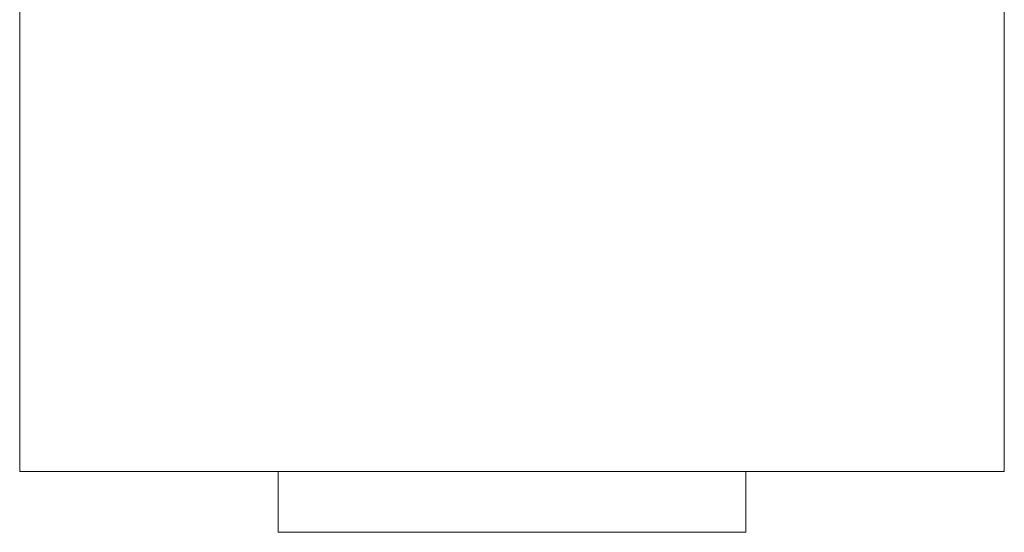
# Model space of a CAD drawing. Header units: inches. Extents: x 1.3 to 19.7, y 2.7 to 15.7.
# Tile 1 of 27: x 2.4 to 4.9, y 7.9 to 9.2. Entities that reach past the tile are written whole.
import ezdxf

# ---------------------------------------------------------------- set-up
doc = ezdxf.new("R2010")
doc.units = ezdxf.units.IN
doc.header["$MEASUREMENT"] = 0

msp = doc.modelspace()

# ---------------------------------------------------------------- linework, layer by layer
at = {"color": 7, "linetype": 'Continuous', "lineweight": 15}
for p, q in [((2.4024, 9.3637), (2.4024, 8.0892)), ((4.9024, 8.0892), (4.9024, 9.3257)), ((2.4024, 8.0892), (4.9024, 8.0892)), ((3.0584, 8.0892), (3.0584, 7.9347)), ((4.2464, 7.9347), (4.2464, 8.0892)), ((3.0584, 7.9347), (4.2464, 7.9347))]:
    msp.add_line(p, q, dxfattribs=at)

doc.saveas('drawing.dxf')
